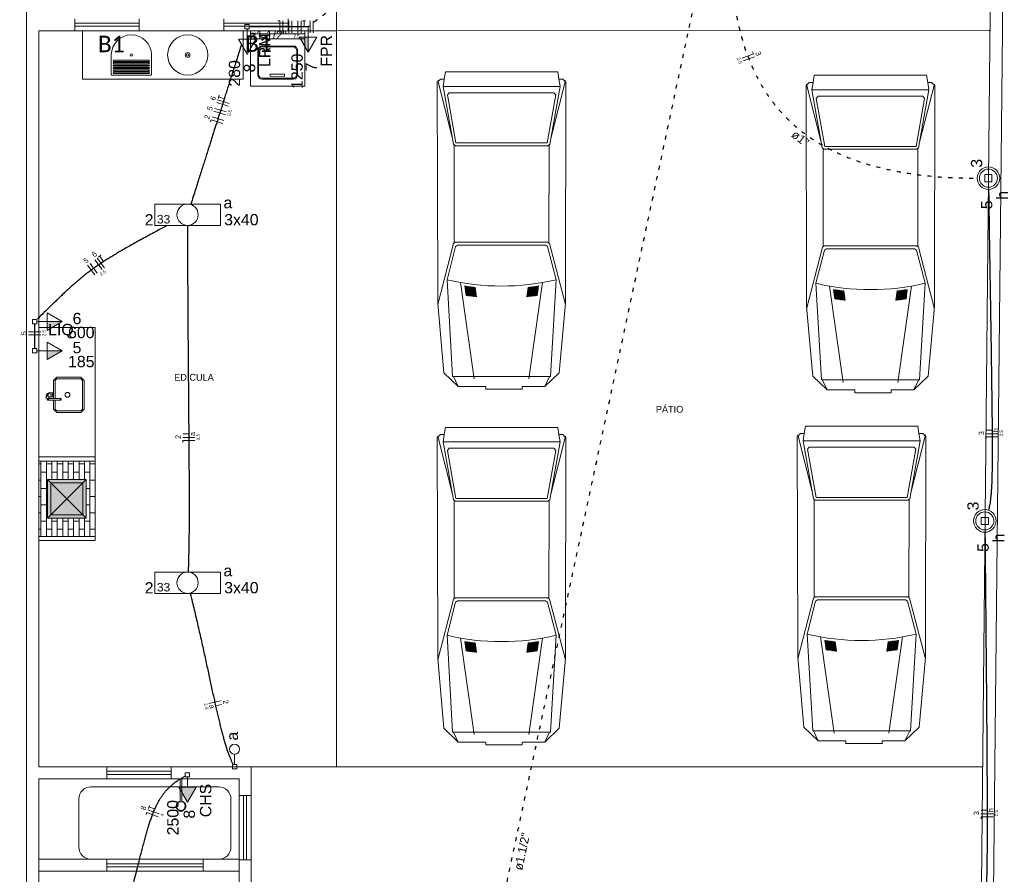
# Model space of a CAD drawing. Header units: millimetres. Extents: x -11 to 95, y -28 to 98.
# Tile 15 of 22: x 0 to 24, y 53 to 74. Entities that reach past the tile are written whole.
import ezdxf

# ---------------------------------------------------------------- set-up
doc = ezdxf.new("R2010")
doc.units = ezdxf.units.MM
doc.header["$MEASUREMENT"] = 0
doc.linetypes.add('DOT2', pattern=[3.175, 0, -3.175])
for name, color, linetype, lineweight in [('ARQ-ALVENARIA', 4, 'Continuous', 30), ('ARQ-PISO', 8, 'Continuous', 5), ('EL-Condutos', 4, 'Continuous', 30), ('EL-Fios', 9, 'Continuous', 20), ('EL-Textos condutos', 7, 'Continuous', 20), ('EL-Textos fios', 7, 'Continuous', 20), ('EL-Textos pontos', 5, 'Continuous', 20), ('EXTERN', 7, 'Continuous', 20), ('EXTERN-I', 8, 'Continuous', 5), ('LOUÇAS', 7, 'Continuous', 20), ('MB ALVENARIA', 7, 'Continuous', 20), ('MB ESQUADRIA', 7, 'Continuous', 20), ('MB MOBILIÁRIO', 8, 'Continuous', 5), ('MB TEXTO 0', 7, 'Continuous', 20), ('P-SIMBOL', 5, 'Continuous', 20), ('PDF4 TEXT', 7, 'Continuous', 20)]:
    doc.layers.add(name, color=color, linetype=linetype, lineweight=lineweight)
doc.styles.add('Arial', font='txt')
doc.styles.add('AvantGardeBkBT', font='txt')
doc.styles.add('Calibri', font='txt')

msp = doc.modelspace()

# ---------------------------------------------------------------- hatches: boundary and pattern name
at = {"layer": 'MB MOBILIÁRIO', "linetype": 'Continuous'}
msp.add_hatch(color=256, dxfattribs=at).paths.add_polyline_path([(0.521, 62.042), (0.52, 63.003), (1.481, 63.003), (1.481, 62.042), (0.52, 62.042), (0.52, 62.042)])
at = {"layer": 'P-SIMBOL', "linetype": 'Continuous'}
for points in [[(7.005, 74.012), (7.005, 73.637), (6.788, 74.012)], [(0.509, 66.93), (0.884, 66.93), (0.509, 66.714)], [(0.509, 66.207), (0.884, 66.207), (0.509, 65.99)], [(3.783, 55.347), (3.999, 54.972), (4.216, 55.347)]]:
    msp.add_hatch(color=256, dxfattribs=at).paths.add_polyline_path(points)

# ---------------------------------------------------------------- linework, layer by layer
at = {"layer": 'ARQ-ALVENARIA'}
msp.add_lwpolyline([(23.976, 74.168), (23.976, 74.17)], dxfattribs=at)
at = {"layer": 'ARQ-PISO'}
for p, q in [((7.705, 74.168), (23.976, 74.17)), ((7.705, 74.168), (7.705, 55.856)), ((5.584, 55.856), (23.785, 55.856))]:
    msp.add_line(p, q, dxfattribs=at)
for points in [[(1.992, 53.555), (1.992, 53.255)], [(4.393, 53.555), (4.393, 53.255)]]:
    msp.add_lwpolyline(points, dxfattribs=at)
at = {"layer": 'EL-Condutos', "linetype": 'DOT2', "ltscale": 0.05}
for points in [[(0.672, 0.103), (1.512, 4.041), (2.298, 7.726), (3.033, 11.175), (3.723, 14.407), (4.369, 17.44), (4.978, 20.293), (5.551, 22.982), (6.094, 25.527), (6.609, 27.945), (7.102, 30.254), (7.575, 32.474), (8.033, 34.62), (8.479, 36.713), (8.918, 38.769), (9.352, 40.807), (9.787, 42.846), (10.225, 44.902), (10.672, 46.994), (11.129, 49.141), (11.603, 51.36), (12.095, 53.67), (12.611, 56.088), (13.153, 58.633), (13.727, 61.322), (14.335, 64.174), (14.982, 67.208), (15.671, 70.44), (16.407, 73.889), (17.192, 77.573), (18.032, 81.511)], [(17.827, 81.388), (17.139, 80.977), (16.495, 80.592), (15.895, 80.232), (15.334, 79.895), (14.811, 79.581), (14.323, 79.287), (13.868, 79.011), (13.444, 78.753), (13.047, 78.511), (12.677, 78.282), (12.33, 78.066), (12.004, 77.862), (11.696, 77.666), (11.405, 77.479), (11.127, 77.297), (10.861, 77.121), (10.604, 76.947), (10.354, 76.775), (10.108, 76.604), (9.864, 76.43), (9.619, 76.254), (9.372, 76.073), (9.119, 75.885), (8.859, 75.69), (8.589, 75.486), (8.306, 75.27), (8.009, 75.042), (7.695, 74.8), (7.361, 74.543), (7.005, 74.268)], [(17.983, 81.215), (17.886, 80.609), (17.797, 80.015), (17.717, 79.432), (17.647, 78.862), (17.589, 78.304), (17.544, 77.76), (17.513, 77.231), (17.497, 76.717), (17.498, 76.218), (17.516, 75.735), (17.554, 75.27), (17.612, 74.822), (17.692, 74.392), (17.794, 73.981), (17.921, 73.59), (18.073, 73.218), (18.251, 72.868), (18.457, 72.539), (18.693, 72.232), (18.958, 71.948), (19.255, 71.687), (19.585, 71.45), (19.95, 71.238), (20.349, 71.051), (20.785, 70.89), (21.259, 70.756), (21.772, 70.649), (22.325, 70.57), (22.92, 70.52), (23.557, 70.499)]]:
    msp.add_spline(points, degree=3, dxfattribs=at)
at = {"layer": 'EL-Condutos', "linetype": 'Continuous'}
for points in [[(7.005, 74.268), (6.933, 74.268), (6.866, 74.268), (6.802, 74.268), (6.743, 74.268), (6.688, 74.268), (6.635, 74.268), (6.586, 74.268), (6.539, 74.268), (6.494, 74.268), (6.452, 74.268), (6.411, 74.268), (6.371, 74.268), (6.333, 74.268), (6.295, 74.268), (6.258, 74.268), (6.221, 74.268), (6.184, 74.268), (6.146, 74.268), (6.107, 74.268), (6.067, 74.268), (6.026, 74.268), (5.983, 74.268), (5.938, 74.268), (5.89, 74.268), (5.84, 74.268), (5.787, 74.268), (5.73, 74.268), (5.67, 74.268), (5.605, 74.268), (5.537, 74.268)], [(5.344, 73.823), (5.288, 73.646), (5.235, 73.479), (5.185, 73.321), (5.137, 73.171), (5.092, 73.029), (5.05, 72.895), (5.009, 72.767), (4.97, 72.644), (4.933, 72.526), (4.897, 72.412), (4.862, 72.302), (4.828, 72.194), (4.794, 72.088), (4.761, 71.983), (4.728, 71.878), (4.694, 71.773), (4.661, 71.667), (4.627, 71.56), (4.592, 71.449), (4.556, 71.336), (4.518, 71.218), (4.479, 71.095), (4.439, 70.967), (4.396, 70.833), (4.351, 70.691), (4.304, 70.542), (4.254, 70.384), (4.201, 70.217), (4.145, 70.04), (4.086, 69.853)], [(23.932, 70.217), (23.941, 69.592), (23.95, 69.002), (23.959, 68.447), (23.967, 67.924), (23.975, 67.432), (23.983, 66.972), (23.989, 66.541), (23.996, 66.139), (24.001, 65.763), (24.006, 65.415), (24.01, 65.091), (24.014, 64.791), (24.017, 64.514), (24.019, 64.259), (24.021, 64.025), (24.021, 63.81), (24.021, 63.614), (24.02, 63.435), (24.018, 63.273), (24.015, 63.125), (24.011, 62.992), (24.007, 62.872), (24.001, 62.763), (23.994, 62.665), (23.986, 62.577), (23.977, 62.497), (23.967, 62.425), (23.956, 62.359), (23.943, 62.298), (23.929, 62.241)], [(3.498, 69.323), (3.309, 69.222), (3.13, 69.126), (2.964, 69.036), (2.807, 68.95), (2.661, 68.869), (2.523, 68.792), (2.395, 68.718), (2.274, 68.647), (2.16, 68.579), (2.053, 68.513), (1.952, 68.449), (1.856, 68.387), (1.765, 68.325), (1.678, 68.264), (1.594, 68.202), (1.512, 68.141), (1.432, 68.079), (1.354, 68.015), (1.276, 67.95), (1.199, 67.883), (1.12, 67.813), (1.04, 67.74), (0.958, 67.664), (0.873, 67.584), (0.785, 67.499), (0.693, 67.41), (0.596, 67.316), (0.494, 67.217), (0.386, 67.111), (0.271, 66.999)], [(4.003, 69.332), (4.003, 68.919), (4.004, 68.514), (4.005, 68.117), (4.007, 67.727), (4.009, 67.345), (4.011, 66.971), (4.014, 66.605), (4.016, 66.247), (4.019, 65.897), (4.022, 65.556), (4.024, 65.224), (4.027, 64.9), (4.03, 64.584), (4.032, 64.278), (4.035, 63.981), (4.037, 63.693), (4.038, 63.415), (4.04, 63.145), (4.041, 62.886), (4.042, 62.636), (4.042, 62.396), (4.042, 62.166), (4.041, 61.945), (4.04, 61.735), (4.038, 61.536), (4.035, 61.347), (4.032, 61.168), (4.028, 61), (4.023, 60.843), (4.017, 60.697)], [(0.2, 66.877), (0.2, 66.849), (0.2, 66.822), (0.2, 66.797), (0.2, 66.773), (0.2, 66.75), (0.2, 66.729), (0.2, 66.708), (0.2, 66.689), (0.2, 66.67), (0.2, 66.652), (0.2, 66.635), (0.2, 66.618), (0.2, 66.601), (0.2, 66.585), (0.2, 66.568), (0.2, 66.552), (0.2, 66.536), (0.2, 66.519), (0.2, 66.502), (0.2, 66.485), (0.2, 66.467), (0.2, 66.448), (0.2, 66.429), (0.2, 66.408), (0.2, 66.387), (0.2, 66.364), (0.2, 66.34), (0.2, 66.315), (0.2, 66.288), (0.2, 66.259)], [(23.841, 61.694), (23.848, 60.98), (23.854, 60.304), (23.86, 59.665), (23.865, 59.062), (23.87, 58.494), (23.875, 57.959), (23.879, 57.457), (23.883, 56.987), (23.886, 56.547), (23.889, 56.136), (23.891, 55.753), (23.893, 55.398), (23.894, 55.069), (23.895, 54.764), (23.895, 54.484), (23.895, 54.226), (23.895, 53.99), (23.893, 53.774), (23.891, 53.578), (23.889, 53.401), (23.886, 53.24), (23.882, 53.096), (23.878, 52.967), (23.874, 52.852), (23.868, 52.75), (23.862, 52.659), (23.856, 52.579), (23.848, 52.509), (23.84, 52.448), (23.832, 52.394)], [(4.069, 60.17), (4.12, 59.962), (4.169, 59.759), (4.217, 59.558), (4.262, 59.362), (4.306, 59.169), (4.349, 58.981), (4.39, 58.796), (4.43, 58.615), (4.468, 58.439), (4.506, 58.267), (4.542, 58.1), (4.577, 57.937), (4.611, 57.779), (4.645, 57.625), (4.678, 57.477), (4.71, 57.333), (4.741, 57.195), (4.772, 57.062), (4.803, 56.934), (4.834, 56.811), (4.864, 56.694), (4.894, 56.583), (4.924, 56.478), (4.954, 56.378), (4.984, 56.284), (5.015, 56.197), (5.046, 56.116), (5.077, 56.041), (5.109, 55.972), (5.141, 55.91)], [(2.52, 52.422), (2.575, 52.633), (2.627, 52.834), (2.676, 53.025), (2.723, 53.206), (2.766, 53.378), (2.807, 53.541), (2.847, 53.695), (2.885, 53.841), (2.921, 53.979), (2.956, 54.11), (2.991, 54.233), (3.026, 54.349), (3.06, 54.459), (3.095, 54.562), (3.13, 54.659), (3.166, 54.751), (3.204, 54.837), (3.243, 54.918), (3.283, 54.995), (3.326, 55.068), (3.372, 55.136), (3.42, 55.201), (3.472, 55.262), (3.527, 55.321), (3.586, 55.377), (3.648, 55.43), (3.716, 55.482), (3.788, 55.532), (3.865, 55.58), (3.947, 55.628)]]:
    msp.add_spline(points, degree=3, dxfattribs=at)
at = {"layer": 'EL-Fios'}
for p, q in [((6.251, 74.418), (6.301, 74.418)), ((6.301, 74.118), (6.301, 74.418)), ((6.376, 74.118), (6.376, 74.418)), ((6.526, 74.118), (6.526, 74.418)), ((6.601, 74.118), (6.601, 74.418)), ((6.751, 74.118), (6.751, 74.418)), ((6.826, 74.118), (6.826, 74.418)), ((6.861, 74.418), (6.941, 74.418)), ((6.901, 74.268), (6.901, 74.418)), ((7.051, 74.118), (7.051, 74.418)), ((7.126, 74.118), (7.126, 74.418)), ((17.798, 73.489), (18.079, 73.593)), ((17.824, 73.419), (18.105, 73.523)), ((18.062, 73.64), (18.079, 73.593)), ((4.763, 72.485), (4.787, 72.562)), ((4.918, 72.478), (4.775, 72.523)), ((5.015, 72.29), (4.729, 72.38)), ((5.038, 72.361), (4.752, 72.452)), ((4.902, 71.932), (4.616, 72.023)), ((4.947, 72.075), (4.661, 72.166)), ((4.97, 72.147), (4.684, 72.237)), ((4.578, 71.904), (4.594, 71.952)), ((4.879, 71.861), (4.594, 71.952)), ((1.757, 68.137), (1.577, 68.378)), ((1.877, 68.227), (1.698, 68.467)), ((1.937, 68.272), (1.758, 68.512)), ((1.786, 68.533), (1.85, 68.581)), ((1.908, 68.437), (1.818, 68.557)), ((1.697, 68.092), (1.517, 68.333)), ((0.35, 66.681), (0.05, 66.681)), ((0.35, 66.606), (0.05, 66.606)), ((24.021, 64.231), (23.871, 64.231)), ((4.035, 64.136), (3.885, 64.136)), ((4.185, 64.046), (3.885, 64.046)), ((4.185, 63.971), (3.885, 63.971)), ((3.885, 63.921), (3.885, 63.971)), ((24.171, 64.142), (23.871, 64.142)), ((24.171, 64.067), (23.871, 64.067)), ((23.871, 64.017), (23.871, 64.067)), ((4.535, 57.428), (4.827, 57.493)), ((4.7, 57.374), (4.847, 57.406)), ((3.03, 54.821), (3.057, 54.896)), ((2.974, 54.671), (2.992, 54.718)), ((3.273, 54.614), (2.992, 54.718)), ((3.299, 54.684), (3.018, 54.788)), ((3.184, 54.806), (3.044, 54.858)), ((23.895, 54.777), (23.745, 54.777)), ((24.045, 54.687), (23.745, 54.687)), ((24.045, 54.612), (23.745, 54.612)), ((23.745, 54.562), (23.745, 54.612))]:
    msp.add_line(p, q, dxfattribs=at)
at = {"layer": 'EXTERN'}
for points in [[(13.242, 72.965), (13.337, 72.965), (13.416, 72.89), (13.416, 72.89), (13.404, 67.649), (13.404, 67.649), (13.404, 67.394), (13.25, 65.659), (13.25, 65.659), (12.893, 65.318), (12.893, 65.318), (12.326, 65.318), (12.326, 65.25), (11.426, 65.25), (11.426, 65.318), (10.738, 65.318), (10.381, 65.659), (10.381, 65.659), (10.227, 67.394), (10.227, 67.394), (10.227, 67.649), (10.215, 72.89), (10.215, 72.89), (10.294, 72.965), (10.294, 72.965), (10.389, 72.965), (10.418, 73.147), (13.213, 73.147), (13.242, 72.965)], [(22.42, 72.878), (22.515, 72.878), (22.594, 72.802), (22.594, 72.802), (22.582, 67.562), (22.582, 67.562), (22.582, 67.307), (22.428, 65.571), (22.428, 65.571), (22.071, 65.231), (22.071, 65.231), (21.504, 65.231), (21.504, 65.163), (20.604, 65.163), (20.604, 65.231), (19.915, 65.231), (19.558, 65.571), (19.558, 65.571), (19.405, 67.307), (19.405, 67.307), (19.405, 67.562), (19.392, 72.802), (19.392, 72.802), (19.472, 72.878), (19.472, 72.878), (19.566, 72.878), (19.595, 73.06), (22.391, 73.06), (22.42, 72.878)], [(13.242, 64.119), (13.337, 64.119), (13.416, 64.044), (13.416, 64.044), (13.404, 58.803), (13.404, 58.803), (13.404, 58.548), (13.25, 56.813), (13.25, 56.813), (12.893, 56.472), (12.893, 56.472), (12.326, 56.472), (12.326, 56.404), (11.426, 56.404), (11.426, 56.472), (10.738, 56.472), (10.381, 56.813), (10.381, 56.813), (10.227, 58.548), (10.227, 58.548), (10.227, 58.803), (10.215, 64.044), (10.215, 64.044), (10.294, 64.119), (10.294, 64.119), (10.389, 64.119), (10.418, 64.301), (13.213, 64.301), (13.242, 64.119)], [(22.199, 64.148), (22.294, 64.148), (22.373, 64.072), (22.373, 64.072), (22.361, 58.831), (22.361, 58.831), (22.361, 58.576), (22.207, 56.841), (22.207, 56.841), (21.85, 56.501), (21.85, 56.501), (21.283, 56.501), (21.283, 56.432), (20.383, 56.432), (20.383, 56.501), (19.694, 56.501), (19.337, 56.841), (19.337, 56.841), (19.184, 58.576), (19.184, 58.576), (19.184, 58.831), (19.171, 64.072), (19.171, 64.072), (19.251, 64.148), (19.251, 64.148), (19.346, 64.148), (19.374, 64.329), (22.17, 64.329), (22.199, 64.148)]]:
    msp.add_lwpolyline(points, dxfattribs=at)
at = {"layer": 'EXTERN-I'}
for p, q in [((10.227, 72.929), (10.592, 71.486)), ((10.36, 72.784), (13.271, 72.784)), ((13.404, 72.929), (13.039, 71.486)), ((19.405, 72.842), (19.77, 71.398)), ((22.582, 72.842), (22.216, 71.398)), ((19.538, 72.696), (22.449, 72.696)), ((10.638, 68.898), (10.635, 71.315)), ((12.993, 68.898), (12.996, 71.315)), ((19.816, 68.81), (19.813, 71.228)), ((22.17, 68.81), (22.173, 71.228)), ((10.794, 67.904), (11.135, 65.505)), ((12.836, 67.904), (12.496, 65.505)), ((19.972, 67.816), (20.313, 65.418)), ((22.014, 67.816), (21.674, 65.418)), ((10.738, 65.318), (10.619, 65.564)), ((12.893, 65.318), (13.012, 65.564)), ((19.915, 65.231), (19.797, 65.477)), ((22.071, 65.231), (22.19, 65.477)), ((10.227, 64.083), (10.592, 62.64)), ((10.36, 63.938), (13.271, 63.938)), ((13.404, 64.083), (13.039, 62.64)), ((19.184, 64.112), (19.549, 62.668)), ((19.317, 63.966), (22.228, 63.966)), ((22.361, 64.112), (21.996, 62.668)), ((10.638, 60.052), (10.635, 62.469)), ((12.993, 60.052), (12.996, 62.469)), ((19.595, 60.08), (19.592, 62.498)), ((21.949, 60.08), (21.952, 62.498)), ((10.794, 59.058), (11.135, 56.659)), ((12.836, 59.058), (12.496, 56.659)), ((19.751, 59.086), (20.092, 56.688)), ((21.793, 59.086), (21.453, 56.688)), ((10.738, 56.472), (10.619, 56.718)), ((12.893, 56.472), (13.012, 56.718)), ((19.694, 56.501), (19.576, 56.747)), ((21.85, 56.501), (21.969, 56.747))]:
    msp.add_line(p, q, dxfattribs=at)
for points in [[(13.242, 72.965), (13.271, 72.784), (13.013, 71.344), (12.963, 71.307), (12.963, 71.307), (10.668, 71.307), (10.668, 71.307), (10.618, 71.344), (10.618, 71.344), (10.36, 72.784), (10.389, 72.965)], [(22.42, 72.878), (22.449, 72.696), (22.191, 71.256), (22.141, 71.219), (22.141, 71.219), (19.845, 71.219), (19.845, 71.219), (19.795, 71.256), (19.795, 71.256), (19.538, 72.696), (19.566, 72.878)], [(13.164, 72.572), (12.95, 71.377), (10.681, 71.377), (10.681, 71.377), (10.467, 72.572), (10.512, 72.625), (10.512, 72.625), (13.119, 72.625), (13.164, 72.572), (13.164, 72.572)], [(22.341, 72.484), (22.128, 71.29), (19.859, 71.29), (19.859, 71.29), (19.645, 72.484), (19.69, 72.537), (19.69, 72.537), (22.297, 72.537), (22.341, 72.484), (22.341, 72.484)], [(13.402, 67.36), (13.011, 68.872), (12.962, 68.905), (12.962, 68.905), (10.67, 68.905), (10.67, 68.905), (10.62, 68.872), (10.62, 68.872), (10.229, 67.36)], [(13.033, 65.568), (10.598, 65.568), (10.598, 65.568), (10.458, 67.973), (10.671, 68.797), (10.72, 68.831), (10.72, 68.831), (12.911, 68.831), (12.911, 68.831), (12.96, 68.797), (12.96, 68.797), (13.173, 67.973), (13.033, 65.568)], [(22.58, 67.273), (22.189, 68.784), (22.139, 68.818), (22.139, 68.818), (19.847, 68.818), (19.847, 68.818), (19.798, 68.784), (19.798, 68.784), (19.406, 67.273)], [(22.211, 65.48), (19.776, 65.48), (19.776, 65.48), (19.635, 67.886), (19.849, 68.71), (19.898, 68.743), (19.898, 68.743), (22.089, 68.743), (22.089, 68.743), (22.137, 68.71), (22.137, 68.71), (22.351, 67.886), (22.211, 65.48)], [(10.922, 67.814), (10.898, 67.818), (10.898, 67.818), (10.931, 67.583), (10.955, 67.58), (10.955, 67.58), (10.922, 67.814)], [(11.002, 67.573), (10.969, 67.807), (10.945, 67.81), (10.945, 67.81), (10.978, 67.576), (11.002, 67.573), (11.002, 67.573)], [(10.992, 67.804), (11.025, 67.57), (11.048, 67.567), (11.048, 67.567), (11.015, 67.8), (10.992, 67.804), (10.992, 67.804)], [(11.095, 67.562), (11.062, 67.794), (11.038, 67.797), (11.038, 67.797), (11.072, 67.564), (11.095, 67.562), (11.095, 67.562)], [(11.109, 67.789), (11.085, 67.791), (11.085, 67.791), (11.119, 67.559), (11.142, 67.556), (11.142, 67.556), (11.109, 67.789)], [(11.188, 67.551), (11.155, 67.783), (11.132, 67.786), (11.132, 67.786), (11.165, 67.554), (11.188, 67.551), (11.188, 67.551)], [(12.499, 67.786), (12.476, 67.783), (12.476, 67.783), (12.443, 67.551), (12.466, 67.554), (12.466, 67.554), (12.499, 67.786)], [(12.513, 67.559), (12.546, 67.791), (12.522, 67.789), (12.522, 67.789), (12.49, 67.556), (12.513, 67.559), (12.513, 67.559)], [(12.559, 67.564), (12.592, 67.797), (12.569, 67.794), (12.569, 67.794), (12.536, 67.562), (12.559, 67.564), (12.559, 67.564)], [(12.582, 67.567), (12.606, 67.57), (12.606, 67.57), (12.639, 67.804), (12.616, 67.8), (12.616, 67.8), (12.582, 67.567)], [(12.653, 67.576), (12.686, 67.81), (12.663, 67.807), (12.663, 67.807), (12.629, 67.573), (12.653, 67.576), (12.653, 67.576)], [(12.709, 67.814), (12.676, 67.58), (12.7, 67.583), (12.7, 67.583), (12.733, 67.818), (12.709, 67.814), (12.709, 67.814)], [(20.1, 67.726), (20.076, 67.73), (20.076, 67.73), (20.109, 67.495), (20.133, 67.492), (20.133, 67.492), (20.1, 67.726)], [(20.179, 67.486), (20.146, 67.719), (20.123, 67.723), (20.123, 67.723), (20.156, 67.489), (20.179, 67.486), (20.179, 67.486)], [(20.169, 67.716), (20.203, 67.483), (20.226, 67.48), (20.226, 67.48), (20.193, 67.713), (20.169, 67.716), (20.169, 67.716)], [(20.272, 67.474), (20.24, 67.707), (20.216, 67.71), (20.216, 67.71), (20.25, 67.477), (20.272, 67.474), (20.272, 67.474)], [(20.286, 67.701), (20.263, 67.704), (20.263, 67.704), (20.296, 67.471), (20.319, 67.469), (20.319, 67.469), (20.286, 67.701)], [(20.366, 67.464), (20.333, 67.695), (20.31, 67.698), (20.31, 67.698), (20.342, 67.466), (20.366, 67.464), (20.366, 67.464)], [(21.677, 67.698), (21.653, 67.695), (21.653, 67.695), (21.621, 67.464), (21.644, 67.466), (21.644, 67.466), (21.677, 67.698)], [(21.69, 67.471), (21.723, 67.704), (21.7, 67.701), (21.7, 67.701), (21.667, 67.469), (21.69, 67.471), (21.69, 67.471)], [(21.737, 67.477), (21.77, 67.71), (21.747, 67.707), (21.747, 67.707), (21.714, 67.474), (21.737, 67.477), (21.737, 67.477)], [(21.76, 67.48), (21.784, 67.483), (21.784, 67.483), (21.817, 67.716), (21.793, 67.713), (21.793, 67.713), (21.76, 67.48)], [(21.83, 67.489), (21.863, 67.723), (21.84, 67.719), (21.84, 67.719), (21.807, 67.486), (21.83, 67.489), (21.83, 67.489)], [(21.887, 67.726), (21.854, 67.492), (21.877, 67.495), (21.877, 67.495), (21.91, 67.73), (21.887, 67.726), (21.887, 67.726)], [(13.242, 64.119), (13.271, 63.938), (13.013, 62.498), (12.963, 62.461), (12.963, 62.461), (10.668, 62.461), (10.668, 62.461), (10.618, 62.498), (10.618, 62.498), (10.36, 63.938), (10.389, 64.119)], [(22.199, 64.148), (22.228, 63.966), (21.97, 62.526), (21.92, 62.489), (21.92, 62.489), (19.625, 62.489), (19.625, 62.489), (19.575, 62.526), (19.575, 62.526), (19.317, 63.966), (19.346, 64.148)], [(13.164, 63.726), (12.95, 62.531), (10.681, 62.531), (10.681, 62.531), (10.467, 63.726), (10.512, 63.779), (10.512, 63.779), (13.119, 63.779), (13.164, 63.726), (13.164, 63.726)], [(22.12, 63.754), (21.907, 62.559), (19.638, 62.559), (19.638, 62.559), (19.424, 63.754), (19.469, 63.807), (19.469, 63.807), (22.076, 63.807), (22.12, 63.754), (22.12, 63.754)], [(13.402, 58.514), (13.011, 60.026), (12.962, 60.06), (12.962, 60.06), (10.67, 60.06), (10.67, 60.06), (10.62, 60.026), (10.62, 60.026), (10.229, 58.514)], [(22.359, 58.543), (21.968, 60.054), (21.919, 60.088), (21.919, 60.088), (19.626, 60.088), (19.626, 60.088), (19.577, 60.054), (19.577, 60.054), (19.186, 58.543)], [(21.99, 56.75), (19.555, 56.75), (19.555, 56.75), (19.414, 59.155), (19.628, 59.979), (19.677, 60.013), (19.677, 60.013), (21.868, 60.013), (21.868, 60.013), (21.917, 59.979), (21.917, 59.979), (22.13, 59.155), (21.99, 56.75)], [(13.033, 56.721), (10.598, 56.721), (10.598, 56.721), (10.458, 59.127), (10.671, 59.951), (10.72, 59.985), (10.72, 59.985), (12.911, 59.985), (12.911, 59.985), (12.96, 59.951), (12.96, 59.951), (13.173, 59.127), (13.033, 56.721)], [(10.922, 58.968), (10.898, 58.971), (10.898, 58.971), (10.931, 58.737), (10.955, 58.734), (10.955, 58.734), (10.922, 58.968)], [(11.002, 58.727), (10.969, 58.961), (10.945, 58.964), (10.945, 58.964), (10.978, 58.73), (11.002, 58.727), (11.002, 58.727)], [(10.992, 58.958), (11.025, 58.724), (11.048, 58.721), (11.048, 58.721), (11.015, 58.954), (10.992, 58.958), (10.992, 58.958)], [(11.095, 58.715), (11.062, 58.948), (11.038, 58.951), (11.038, 58.951), (11.072, 58.718), (11.095, 58.715), (11.095, 58.715)], [(11.109, 58.942), (11.085, 58.945), (11.085, 58.945), (11.119, 58.713), (11.142, 58.71), (11.142, 58.71), (11.109, 58.942)], [(11.188, 58.705), (11.155, 58.937), (11.132, 58.94), (11.132, 58.94), (11.165, 58.708), (11.188, 58.705), (11.188, 58.705)], [(12.499, 58.94), (12.476, 58.937), (12.476, 58.937), (12.443, 58.705), (12.466, 58.708), (12.466, 58.708), (12.499, 58.94)], [(12.513, 58.713), (12.546, 58.945), (12.522, 58.942), (12.522, 58.942), (12.49, 58.71), (12.513, 58.713), (12.513, 58.713)], [(12.559, 58.718), (12.592, 58.951), (12.569, 58.948), (12.569, 58.948), (12.536, 58.715), (12.559, 58.718), (12.559, 58.718)], [(12.582, 58.721), (12.606, 58.724), (12.606, 58.724), (12.639, 58.958), (12.616, 58.954), (12.616, 58.954), (12.582, 58.721)], [(12.653, 58.73), (12.686, 58.964), (12.663, 58.961), (12.663, 58.961), (12.629, 58.727), (12.653, 58.73), (12.653, 58.73)], [(12.709, 58.968), (12.676, 58.734), (12.7, 58.737), (12.7, 58.737), (12.733, 58.971), (12.709, 58.968), (12.709, 58.968)], [(19.879, 58.996), (19.855, 59), (19.855, 59), (19.888, 58.765), (19.912, 58.762), (19.912, 58.762), (19.879, 58.996)], [(19.958, 58.756), (19.926, 58.989), (19.902, 58.993), (19.902, 58.993), (19.935, 58.759), (19.958, 58.756), (19.958, 58.756)], [(19.949, 58.986), (19.982, 58.753), (20.005, 58.749), (20.005, 58.749), (19.972, 58.983), (19.949, 58.986), (19.949, 58.986)], [(20.052, 58.744), (20.019, 58.977), (19.995, 58.98), (19.995, 58.98), (20.029, 58.747), (20.052, 58.744), (20.052, 58.744)], [(20.065, 58.971), (20.042, 58.974), (20.042, 58.974), (20.075, 58.741), (20.099, 58.739), (20.099, 58.739), (20.065, 58.971)], [(20.145, 58.734), (20.112, 58.965), (20.089, 58.968), (20.089, 58.968), (20.122, 58.736), (20.145, 58.734), (20.145, 58.734)], [(21.456, 58.968), (21.432, 58.965), (21.432, 58.965), (21.4, 58.734), (21.423, 58.736), (21.423, 58.736), (21.456, 58.968)], [(21.47, 58.741), (21.502, 58.974), (21.479, 58.971), (21.479, 58.971), (21.446, 58.739), (21.47, 58.741), (21.47, 58.741)], [(21.516, 58.747), (21.549, 58.98), (21.526, 58.977), (21.526, 58.977), (21.493, 58.744), (21.516, 58.747), (21.516, 58.747)], [(21.539, 58.749), (21.563, 58.753), (21.563, 58.753), (21.596, 58.986), (21.573, 58.983), (21.573, 58.983), (21.539, 58.749)], [(21.609, 58.759), (21.643, 58.993), (21.62, 58.989), (21.62, 58.989), (21.586, 58.756), (21.609, 58.759), (21.609, 58.759)], [(21.666, 58.996), (21.633, 58.762), (21.656, 58.765), (21.656, 58.765), (21.689, 59), (21.666, 58.996), (21.666, 58.996)]]:
    msp.add_lwpolyline(points, dxfattribs=at)
for centre in [(11.815, 73.697), (20.993, 73.609), (11.815, 64.851), (20.772, 64.879)]:
    msp.add_arc(centre, 5.882, 256.655, 283.345, dxfattribs=at)
at = {"layer": 'LOUÇAS'}
for p, q in [((3.82, 55.556), (3.86, 55.556)), ((3.88, 54.752), (3.877, 54.763))]:
    msp.add_line(p, q, dxfattribs=at)
msp.add_arc((3.879, 54.752), 0.000971, 263.979, 17.388, dxfattribs=at)
at = {"layer": 'MB ALVENARIA'}
msp.add_line((0, 0), (0, 89.899), dxfattribs=at)
for points in [[(24.276, 74.168), (24.276, 89.899)], [(23.716, 48.755), (23.976, 75.469)], [(7.705, 74.168), (7.705, 74.769)], [(1.201, 74.468), (1.201, 74.168)], [(2.802, 74.468), (2.802, 74.168)], [(4.904, 74.468), (4.904, 74.168)], [(6.504, 74.468), (6.504, 74.168)], [(0.3, 74.168), (1.201, 74.168)], [(0.3, 55.856), (0.3, 74.168)], [(2.802, 74.168), (4.904, 74.168)], [(6.504, 74.168), (7.705, 74.168)], [(24.016, 48.752), (24.276, 74.168)], [(0.3, 55.856), (1.992, 55.856)], [(1.992, 55.856), (1.992, 55.556)], [(3.593, 55.856), (5.584, 55.856)], [(3.593, 55.856), (3.593, 55.556)], [(5.584, 55.145), (5.584, 55.856)], [(0.3, 55.556), (1.992, 55.556)], [(0.3, 48.752), (0.3, 55.556)], [(3.593, 55.556), (5.284, 55.556)], [(5.284, 55.145), (5.284, 55.556)], [(5.584, 55.145), (5.284, 55.145)], [(5.284, 52.121), (5.284, 53.544)], [(5.584, 53.544), (5.284, 53.544)], [(5.584, 52.121), (5.584, 53.544)]]:
    msp.add_lwpolyline(points, dxfattribs=at)
at = {"layer": 'MB ESQUADRIA', "linetype": 'Continuous'}
msp.add_line((4.783, 53.555), (1.601, 53.555), dxfattribs=at)
for points in [[(1.201, 74.358), (2.802, 74.358)], [(1.201, 74.278), (2.802, 74.278)], [(4.904, 74.358), (6.504, 74.358)], [(4.904, 74.278), (6.504, 74.278)], [(1.201, 74.168), (2.802, 74.168)], [(4.904, 74.168), (6.504, 74.168)], [(1.992, 55.856), (3.593, 55.856)], [(3.593, 55.746), (1.992, 55.746)], [(3.593, 55.666), (1.992, 55.666)], [(1.992, 55.556), (3.593, 55.556)], [(5.284, 55.145), (5.284, 53.544)], [(5.394, 53.544), (5.394, 55.145)], [(5.474, 53.544), (5.474, 55.145)], [(5.584, 55.145), (5.584, 53.544)], [(0.3, 53.555), (1.601, 53.555)], [(4.393, 53.445), (1.992, 53.445)], [(4.783, 53.555), (5.284, 53.555)], [(1.992, 53.255), (0.3, 53.255)], [(4.393, 53.365), (1.992, 53.365)], [(1.992, 53.255), (4.393, 53.255)], [(4.393, 53.255), (5.284, 53.255)]]:
    msp.add_lwpolyline(points, dxfattribs=at)
at = {"layer": 'MB MOBILIÁRIO'}
for p, q in [((1.387, 72.967), (1.387, 74.168)), ((5.39, 72.967), (5.39, 74.168)), ((5.571, 74.168), (5.571, 72.785)), ((6.922, 74.088), (5.571, 74.088)), ((6.92, 72.785), (6.922, 74.168)), ((6.922, 73.968), (5.571, 73.968)), ((6.642, 73.788), (5.852, 73.788)), ((6.621, 73.768), (5.872, 73.768)), ((2.105, 73.565), (2.105, 73.08)), ((3.106, 73.08), (3.106, 73.565)), ((5.752, 73.688), (5.752, 73.066)), ((5.772, 73.668), (5.772, 73.086)), ((6.72, 73.085), (6.721, 73.668)), ((6.74, 73.065), (6.741, 73.688)), ((3.041, 73.435), (2.17, 73.435)), ((2.17, 73.405), (3.041, 73.405)), ((3.041, 73.375), (2.17, 73.375)), ((2.17, 73.345), (3.041, 73.345)), ((3.041, 73.315), (2.17, 73.315)), ((2.17, 73.285), (3.041, 73.285)), ((3.041, 73.255), (2.17, 73.255)), ((2.12, 73.064), (3.091, 73.064)), ((2.17, 73.225), (3.041, 73.225)), ((3.041, 73.195), (2.17, 73.195)), ((2.17, 73.165), (3.041, 73.165)), ((3.041, 73.135), (2.17, 73.135)), ((2.17, 73.104), (3.041, 73.104)), ((6.414, 73.088), (6.056, 73.088)), ((6.056, 73.088), (6.056, 73.038)), ((6.056, 73.038), (6.414, 73.032)), ((6.414, 73.032), (6.414, 73.088)), ((1.387, 72.967), (5.39, 72.967)), ((5.571, 72.785), (6.92, 72.785)), ((5.852, 72.965), (6.64, 72.965)), ((5.872, 72.986), (6.62, 72.986)), ((1.701, 66.785), (0.3, 66.785)), ((1.701, 66.785), (1.701, 63.433)), ((0.3, 61.482), (0.3, 63.563)), ((0.3, 63.563), (1.701, 63.563)), ((0.3, 61.482), (0.3, 63.563)), ((0.3, 63.563), (1.701, 63.563)), ((0.3, 63.463), (1.701, 63.463)), ((1.701, 61.482), (1.701, 63.563)), ((1.701, 63.563), (1.701, 61.482)), ((0.52, 63.003), (1.481, 63.003)), ((0.52, 62.042), (0.52, 63.003)), ((0.52, 62.042), (1.481, 63.003)), ((0.52, 63.003), (1.481, 62.042)), ((0.52, 62.042), (0.52, 63.003)), ((0.52, 63.003), (1.481, 63.003)), ((1.481, 62.042), (1.481, 63.003)), ((1.481, 63.003), (1.481, 62.042)), ((0.52, 62.042), (1.481, 62.042)), ((1.481, 62.042), (0.52, 62.042)), ((0.3, 61.582), (1.701, 61.582)), ((0.3, 61.482), (1.701, 61.482)), ((1.701, 61.482), (0.3, 61.482)), ((3.82, 55), (3.82, 55.556)), ((3.86, 55), (3.86, 55.556)), ((1.601, 55.356), (4.783, 55.356)), ((1.301, 53.855), (1.301, 55.056)), ((5.083, 55.056), (5.083, 53.855)), ((3.805, 54.763), (3.802, 54.752)), ((3.84, 54.745), (3.84, 54.758)), ((3.84, 54.745), (3.84, 54.758))]:
    msp.add_line(p, q, dxfattribs=at)
at = {"layer": 'MB MOBILIÁRIO', "linetype": 'Continuous'}
for p, q in [((0.355, 61.582), (0.355, 63.463)), ((0.491, 61.582), (0.491, 63.463)), ((0.626, 63.003), (0.626, 63.463)), ((0.762, 63.003), (0.762, 63.463)), ((0.898, 63.003), (0.898, 63.463)), ((1.033, 63.003), (1.033, 63.463)), ((1.169, 63.003), (1.169, 63.463)), ((1.304, 63.003), (1.304, 63.463)), ((1.44, 63.003), (1.44, 63.463)), ((1.575, 61.582), (1.575, 63.463)), ((0.355, 63.392), (0.3, 63.392)), ((0.626, 63.392), (0.491, 63.392)), ((0.898, 63.392), (0.762, 63.392)), ((1.169, 63.392), (1.033, 63.392)), ((1.44, 63.392), (1.304, 63.392)), ((1.701, 63.392), (1.575, 63.392)), ((0.355, 62.985), (0.3, 62.985)), ((0.491, 63.188), (0.355, 63.188)), ((0.52, 62.985), (0.491, 62.985)), ((0.762, 63.188), (0.626, 63.188)), ((1.033, 63.188), (0.898, 63.188)), ((1.304, 63.188), (1.169, 63.188)), ((1.575, 63.188), (1.44, 63.188)), ((1.701, 62.985), (1.575, 62.985)), ((0.491, 62.782), (0.355, 62.782)), ((0.6, 62.923), (1.401, 62.923)), ((0.6, 62.122), (0.6, 62.923)), ((1.401, 62.122), (1.401, 62.923)), ((1.575, 62.782), (1.481, 62.782)), ((0.355, 62.578), (0.3, 62.578)), ((0.52, 62.578), (0.491, 62.578)), ((1.701, 62.578), (1.575, 62.578)), ((0.491, 62.375), (0.355, 62.375)), ((1.575, 62.375), (1.481, 62.375)), ((0.355, 62.172), (0.3, 62.172)), ((0.52, 62.172), (0.491, 62.172)), ((0.6, 62.122), (1.401, 62.122)), ((0.626, 61.582), (0.626, 62.042)), ((0.762, 61.582), (0.762, 62.042)), ((0.898, 61.582), (0.898, 62.042)), ((1.033, 61.582), (1.033, 62.042)), ((1.169, 61.582), (1.169, 62.042)), ((1.304, 61.582), (1.304, 62.042)), ((1.44, 61.582), (1.44, 62.042)), ((1.701, 62.172), (1.575, 62.172)), ((0.355, 61.765), (0.3, 61.765)), ((0.491, 61.968), (0.355, 61.968)), ((0.626, 61.765), (0.491, 61.765)), ((0.762, 61.968), (0.626, 61.968)), ((0.898, 61.765), (0.762, 61.765)), ((1.033, 61.968), (0.898, 61.968)), ((1.169, 61.765), (1.033, 61.765)), ((1.304, 61.968), (1.169, 61.968)), ((1.44, 61.765), (1.304, 61.765)), ((1.575, 61.968), (1.44, 61.968)), ((1.701, 61.765), (1.575, 61.765))]:
    msp.add_line(p, q, dxfattribs=at)
at = {"layer": 'MB MOBILIÁRIO'}
for points in [[(0.668, 64.979), (0.668, 64.749), (0.748, 64.669), (0.748, 64.669), (1.348, 64.669), (1.428, 64.749), (1.428, 64.749), (1.428, 65.47), (1.348, 65.55), (1.348, 65.55), (0.748, 65.55), (0.668, 65.47), (0.668, 65.47), (0.668, 65.124)], [(0.708, 64.979), (0.708, 64.749), (0.748, 64.709), (0.748, 64.709), (1.348, 64.709), (1.388, 64.749), (1.388, 64.749), (1.388, 65.47), (1.348, 65.509), (1.348, 65.509), (0.748, 65.509), (0.708, 65.47), (0.708, 65.47), (0.708, 65.019)], [(0.49, 65.046), (0.569, 65.159), (0.569, 65.159)], [(0.634, 65.159), (0.559, 65.159), (0.546, 65.156), (0.546, 65.156), (0.534, 65.145), (0.534, 65.145), (0.526, 65.129), (0.526, 65.129), (0.523, 65.109), (0.523, 65.109), (0.526, 65.089), (0.526, 65.089), (0.534, 65.074), (0.534, 65.074), (0.546, 65.063), (0.546, 65.063), (0.559, 65.059), (0.559, 65.059), (0.634, 65.059)], [(0.634, 65.059), (0.647, 65.063), (0.647, 65.063), (0.659, 65.074), (0.659, 65.074), (0.666, 65.089), (0.666, 65.089), (0.669, 65.109), (0.669, 65.109), (0.666, 65.129), (0.666, 65.129), (0.659, 65.145), (0.659, 65.145), (0.647, 65.156), (0.647, 65.156), (0.634, 65.159), (0.634, 65.159), (0.621, 65.156), (0.621, 65.156), (0.609, 65.145), (0.609, 65.145), (0.601, 65.129), (0.601, 65.129), (0.599, 65.109), (0.599, 65.109), (0.601, 65.089), (0.601, 65.089), (0.609, 65.074), (0.609, 65.074), (0.621, 65.063), (0.621, 65.063), (0.634, 65.059), (0.634, 65.059)], [(0.534, 65.144), (0.519, 65.144), (0.488, 65.095), (0.488, 65.095), (0.49, 65.086), (0.49, 65.086), (0.49, 64.999)], [(0.49, 65.091), (0.519, 65.074), (0.519, 65.074), (0.534, 65.074)], [(0.519, 64.979), (0.519, 65.019), (0.519, 65.019)], [(0.519, 65.019), (0.86, 65.019)], [(0.519, 64.979), (0.86, 64.979)], [(0.542, 64.979), (0.542, 65.019), (0.542, 65.019)], [(0.55, 65.019), (0.55, 65.061)], [(0.569, 65.059), (0.55, 65.046), (0.55, 65.046)], [(0.649, 65.124), (0.645, 65.123), (0.645, 65.123), (0.642, 65.12), (0.642, 65.12), (0.639, 65.115), (0.639, 65.115), (0.639, 65.109), (0.639, 65.109), (0.639, 65.103), (0.639, 65.103), (0.642, 65.099), (0.642, 65.099), (0.645, 65.095), (0.645, 65.095), (0.649, 65.094), (0.649, 65.094), (0.653, 65.095), (0.653, 65.095), (0.657, 65.099), (0.657, 65.099), (0.659, 65.103), (0.659, 65.103), (0.66, 65.109), (0.66, 65.109), (0.659, 65.115), (0.659, 65.115), (0.657, 65.12), (0.657, 65.12), (0.653, 65.123), (0.653, 65.123), (0.649, 65.124), (0.649, 65.124)], [(0.668, 65.094), (0.668, 65.019)], [(0.845, 65.019), (0.845, 64.979), (0.845, 64.979)], [(0.86, 65.019), (0.86, 64.979), (0.86, 64.979)]]:
    msp.add_lwpolyline(points, dxfattribs=at)
for centre, radius in [((4.007, 73.565), 0.5), ((2.606, 73.565), 0.03), ((4.007, 73.565), 0.06), ((4.007, 73.565), 0.03), ((1.018, 65.109), 0.06), ((3.84, 54.879), 0.108)]:
    msp.add_circle(centre, radius, dxfattribs=at)
for centre, radius, start, end in [((2.606, 73.565), 0.5, 0, 180), ((5.852, 73.688), 0.1, 90, 180), ((5.872, 73.668), 0.1, 90, 180), ((6.621, 73.668), 0.1, 359.89, 90), ((6.642, 73.688), 0.1, 359.89, 90), ((2.17, 73.42), 0.015, 90, 180), ((2.17, 73.42), 0.015, 180, 270), ((2.17, 73.36), 0.015, 90, 180), ((2.17, 73.36), 0.015, 180, 270), ((2.17, 73.3), 0.015, 90, 180), ((2.17, 73.3), 0.015, 180, 270), ((2.17, 73.24), 0.015, 90, 180), ((3.041, 73.42), 0.015, 0, 90), ((3.041, 73.42), 0.015, 270, 0), ((3.041, 73.36), 0.015, 0, 90), ((3.041, 73.36), 0.015, 270, 0), ((3.041, 73.3), 0.015, 0, 90), ((3.041, 73.3), 0.015, 270, 0), ((3.041, 73.24), 0.015, 0, 90), ((2.12, 73.08), 0.015, 180, 270), ((2.17, 73.24), 0.015, 180, 270), ((2.17, 73.179), 0.015, 90, 180), ((2.17, 73.179), 0.015, 180, 270), ((2.17, 73.12), 0.015, 90, 180), ((2.17, 73.12), 0.015, 180, 270), ((3.041, 73.24), 0.015, 270, 0), ((3.041, 73.179), 0.015, 0, 90), ((3.041, 73.179), 0.015, 270, 0), ((3.041, 73.12), 0.015, 0, 90), ((3.041, 73.12), 0.015, 270, 0), ((3.091, 73.08), 0.015, 270, 0), ((5.852, 73.066), 0.1, 180, 270), ((5.872, 73.086), 0.1, 180, 270), ((6.62, 73.086), 0.1, 270, 359.89), ((6.64, 73.066), 0.1, 270, 359.89), ((1.601, 55.056), 0.3, 90, 180), ((4.783, 55.056), 0.3, 0, 90), ((3.84, 54.879), 0.122, 99.4687, 253.009), ((3.84, 54.879), 0.122, 287.388, 80.5313), ((3.803, 54.752), 0.000971, 163.009, 275.289), ((3.81, 54.674), 0.0776, 66.6467, 95.2895), ((3.84, 54.879), 0.122, 253.009, 287.388), ((3.871, 54.674), 0.0776, 83.9787, 113.353), ((1.601, 53.855), 0.3, 180, 270), ((4.783, 53.855), 0.3, 270, 0)]:
    msp.add_arc(centre, radius, start, end, dxfattribs=at)
at = {"layer": 'P-SIMBOL'}
for p, q in [((5.432, 74.321), (5.538, 74.321)), ((5.432, 74.215), (5.432, 74.321)), ((5.538, 74.321), (5.538, 74.215)), ((7.005, 74.012), (7.005, 74.268)), ((5.538, 74.215), (5.432, 74.215)), ((5.485, 73.959), (5.485, 74.215)), ((7.005, 73.637), (6.788, 74.012)), ((6.788, 74.012), (7.221, 74.012)), ((7.005, 73.637), (7.005, 74.012)), ((7.221, 74.012), (7.005, 73.637)), ((5.485, 73.584), (5.268, 73.959)), ((5.268, 73.959), (5.701, 73.959)), ((5.701, 73.959), (5.485, 73.584)), ((23.839, 70.411), (23.839, 70.588)), ((23.839, 70.588), (24.016, 70.588)), ((24.016, 70.588), (24.016, 70.411)), ((24.016, 70.411), (23.839, 70.411)), ((3.186, 69.855), (4.819, 69.855)), ((3.186, 69.855), (3.186, 69.325)), ((4.819, 69.855), (4.819, 69.325)), ((3.186, 69.325), (4.819, 69.325)), ((0.509, 67.147), (0.884, 66.93)), ((0.509, 66.714), (0.509, 67.147)), ((0.147, 66.877), (0.147, 66.983)), ((0.147, 66.983), (0.253, 66.983)), ((0.253, 66.877), (0.147, 66.877)), ((0.253, 66.983), (0.253, 66.877)), ((0.509, 66.93), (0.253, 66.93)), ((0.884, 66.93), (0.509, 66.93)), ((0.884, 66.93), (0.509, 66.714)), ((0.509, 66.423), (0.884, 66.207)), ((0.509, 65.99), (0.509, 66.423)), ((0.147, 66.154), (0.147, 66.26)), ((0.147, 66.26), (0.253, 66.26)), ((0.253, 66.154), (0.147, 66.154)), ((0.253, 66.26), (0.253, 66.154)), ((0.509, 66.207), (0.253, 66.207)), ((0.884, 66.207), (0.509, 66.207)), ((0.884, 66.207), (0.509, 65.99)), ((23.75, 61.884), (23.75, 62.061)), ((23.75, 62.061), (23.927, 62.061)), ((23.927, 62.061), (23.927, 61.884)), ((23.927, 61.884), (23.75, 61.884)), ((3.186, 60.699), (4.819, 60.699)), ((3.186, 60.699), (3.186, 60.169)), ((4.819, 60.699), (4.819, 60.169)), ((3.186, 60.169), (4.819, 60.169)), ((5.173, 56.166), (5.173, 55.909)), ((5.12, 55.909), (5.226, 55.909)), ((5.12, 55.803), (5.12, 55.909)), ((5.226, 55.909), (5.226, 55.803)), ((3.946, 55.709), (4.052, 55.709)), ((3.946, 55.603), (3.946, 55.709)), ((4.052, 55.709), (4.052, 55.603)), ((5.226, 55.803), (5.12, 55.803)), ((4.052, 55.603), (3.946, 55.603)), ((3.999, 55.347), (3.999, 55.603)), ((3.999, 54.972), (3.783, 55.347)), ((3.783, 55.347), (4.216, 55.347)), ((4.216, 55.347), (3.999, 54.972))]:
    msp.add_line(p, q, dxfattribs=at)
for centre, radius in [((23.928, 70.5), 0.282), ((23.928, 70.5), 0.225), ((4.003, 69.59), 0.265), ((23.838, 61.973), 0.282), ((23.838, 61.973), 0.225), ((4.003, 60.434), 0.265), ((5.173, 56.291), 0.125)]:
    msp.add_circle(centre, radius, dxfattribs=at)

# ---------------------------------------------------------------- texts
at = {"layer": 'EL-Textos condutos', "insert": (6.002, 73.95), "char_height": 0.2118, "width": 1.77912, "attachment_point": 8, "line_spacing_factor": 0.798, "style": 'Arial'}
msp.add_mtext('ø1.1/2"', dxfattribs=at)
at = {"layer": 'EL-Textos condutos', "char_height": 0.2118, "attachment_point": 8, "line_spacing_factor": 0.798, "style": 'Arial'}
for s, insert, width, rotation in [('ø1"', (19.181, 71.403), 0.76248, 322.9697), ('ø1.1/2"', (12.432, 53.726), 1.77912, 77.9624)]:
    msp.add_mtext(s, dxfattribs=dict(at, insert=insert, width=width, rotation=rotation))
at = {"layer": 'EL-Textos fios', "insert": (6.714, 73.999), "char_height": 0.08, "width": 0.288, "attachment_point": 8, "line_spacing_factor": 0.798, "style": 'Arial'}
msp.add_mtext('2.5', dxfattribs=at)
at = {"layer": 'EL-Textos fios', "attachment_point": 8, "line_spacing_factor": 0.798, "style": 'Arial'}
for s, insert, char_height, width, rotation in [('2.5', (17.699, 73.413), 0.08, 0.288, 290.249), ('3', (18.141, 73.576), 0.13, 0.156, 290.249), ('6', (4.702, 72.468), 0.13, 0.156, 72.4161), ('5', (4.623, 72.218), 0.13, 0.156, 72.4161), ('2', (4.555, 72.003), 0.13, 0.156, 72.4161), ('2.5', (5.084, 72.111), 0.08, 0.288, 72.4161), ('6', (1.726, 68.554), 0.13, 0.156, 36.7209), ('5', (1.516, 68.397), 0.13, 0.156, 36.7209), ('2.5', (1.918, 68.109), 0.08, 0.288, 36.7209), ('5', (-0.002, 66.643), 0.13, 0.156, 90.0002), ('2.5', (0.469, 66.643), 0.08, 0.288, 90.0002), ('3', (23.819, 64.156), 0.13, 0.156, 90.0002), ('h', (24.177, 64.231), 0.13, 0.156, 90.0002), ('2.5', (24.29, 64.156), 0.08, 0.288, 90.0002), ('2', (3.833, 64.061), 0.13, 0.156, 90.0002), ('a', (4.191, 64.136), 0.13, 0.156, 90.0002), ('2.5', (4.304, 64.061), 0.08, 0.288, 90.0002), ('2.5', (4.43, 57.352), 0.08, 0.288, 282.514), ('a', (4.548, 57.34), 0.13, 0.156, 282.514), ('2', (4.89, 57.454), 0.13, 0.156, 282.514), ('8', (2.969, 54.806), 0.13, 0.156, 69.7175), ('4', (3.41, 54.643), 0.08, 0.096, 69.7175), ('3', (23.693, 54.702), 0.13, 0.156, 90.0002), ('h', (24.051, 54.777), 0.13, 0.156, 90.0002), ('2.5', (24.165, 54.702), 0.08, 0.288, 90.0002)]:
    msp.add_mtext(s, dxfattribs=dict(at, insert=insert, char_height=char_height, width=width, rotation=rotation))
at = {"layer": 'EL-Textos pontos', "rotation": 90.0002, "line_spacing_factor": 0.798, "style": 'Arial'}
for s, insert, char_height, width, attachment_point in [('LRM', (6.064, 73.683), 0.2824, 1.01664, 8), ('FPR', (7.596, 73.669), 0.2824, 1.01664, 8), ('1250', (6.873, 73.16), 0.2824, 1.35552, 8), ('280', (5.315, 73.108), 0.2824, 1.01664, 8), ('8', (5.69, 73.241), 0.282, 0.33888, 8), ('7', (7.221, 73.268), 0.282, 0.33888, 8), ('3', (23.778, 70.87), 0.282, 0.33888, 8), ('h', (24.411, 70.073), 0.282, 0.33888, 8), ('5', (24.028, 69.838), 0.282, 0.33888, 8), ('3', (23.689, 62.343), 0.282, 0.33888, 8), ('h', (24.322, 61.546), 0.282, 0.33888, 8), ('5', (23.939, 61.311), 0.282, 0.33888, 8), ('a', (5.262, 56.508), 0.282, 0.33888, 7), ('CHS', (4.599, 55.017), 0.2824, 1.01664, 8), ('2500', (3.783, 54.589), 0.2824, 1.35552, 8), ('8', (4.191, 54.676), 0.282, 0.33888, 8)]:
    msp.add_mtext(s, dxfattribs=dict(at, insert=insert, char_height=char_height, width=width, attachment_point=attachment_point))
at = {"layer": 'EL-Textos pontos', "line_spacing_factor": 0.798, "style": 'Arial'}
for s, insert, char_height, width, attachment_point in [('a', (4.897, 69.746), 0.282, 0.33888, 7), ('2', (2.938, 69.323), 0.282, 0.33888, 7), ('3x40', (4.915, 69.323), 0.2824, 1.35552, 7), ('6', (1.253, 66.864), 0.282, 0.33888, 8), ('LIQ', (0.852, 66.515), 0.2824, 1.01664, 8), ('600', (1.36, 66.516), 0.2824, 1.01664, 8), ('5', (1.253, 66.14), 0.282, 0.33888, 8), ('185', (1.36, 65.793), 0.2824, 1.01664, 8), ('a', (4.897, 60.59), 0.282, 0.33888, 7), ('2', (2.938, 60.167), 0.282, 0.33888, 7), ('3x40', (4.915, 60.167), 0.2824, 1.35552, 7)]:
    msp.add_mtext(s, dxfattribs=dict(at, insert=insert, char_height=char_height, width=width, attachment_point=attachment_point))
at = {"layer": 'MB TEXTO 0', "char_height": 0.1701, "attachment_point": 7, "rotation": 0.0008, "line_spacing_factor": 0.798, "style": 'AvantGardeBkBT'}
for s, insert, width in [('EDÍCULA', (3.67, 65.458), 1.42893), ('PÁTIO', (15.654, 64.663), 1.02067)]:
    msp.add_mtext(s, dxfattribs=dict(at, insert=insert, width=width))
at = {"layer": 'P-SIMBOL', "char_height": 0.2118, "width": 0.50832, "attachment_point": 7, "line_spacing_factor": 0.798, "style": 'Arial'}
for insert in [(3.242, 69.371), (3.242, 60.215)]:
    msp.add_mtext('33', dxfattribs=dict(at, insert=insert))
at = {"layer": 'PDF4 TEXT', "char_height": 0.4098, "width": 0.98351, "attachment_point": 7, "line_spacing_factor": 0.798, "style": 'Calibri'}
for insert in [(1.77, 73.634), (5.432, 73.642)]:
    msp.add_mtext('B1', dxfattribs=dict(at, insert=insert))

doc.saveas('drawing.dxf')
